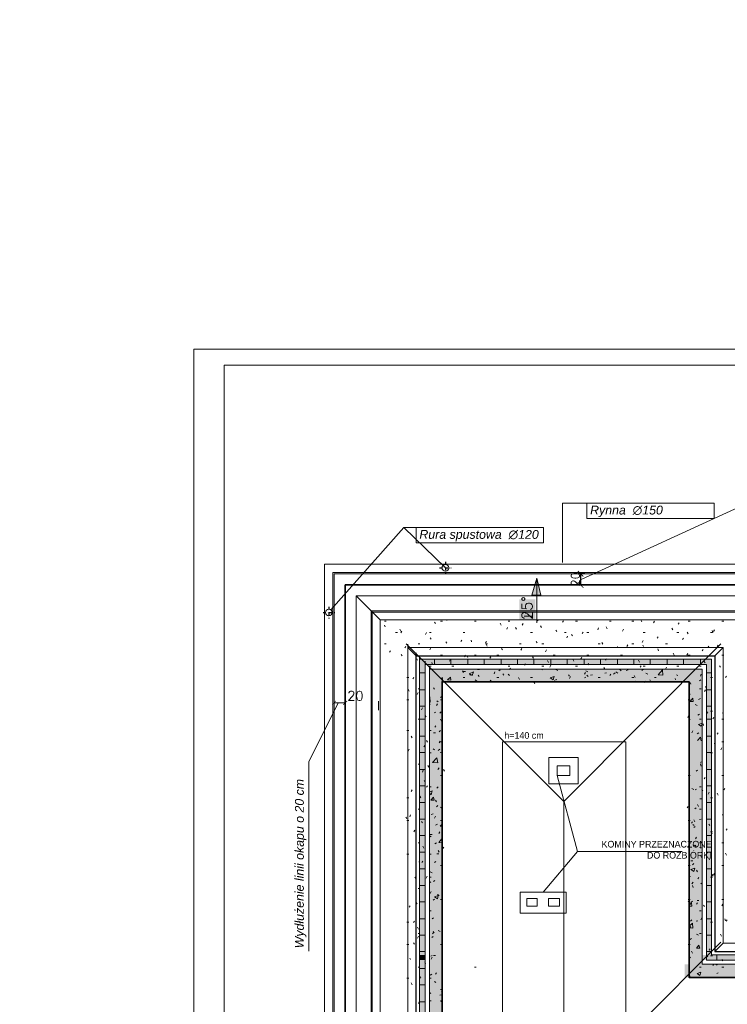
# Model space of a CAD drawing. Header units: millimetres. Extents: x -740 to 33545, y -26688 to 22494.
# Tile 55 of 256: x 8259 to 9537, y 6964 to 8744. Entities that reach past the tile are written whole.
import ezdxf
from ezdxf.lldxf.tags import DXFTag

# ---------------------------------------------------------------- set-up
doc = ezdxf.new("R2010")
doc.units = ezdxf.units.MM
doc.header["$MEASUREMENT"] = 0
doc.linetypes.add('AUSGEZOGEN', pattern=[0])
doc.linetypes.add('STRICHPUNKTX2', pattern=[2, 1, -0.5, 0, -0.5])
doc.layers.get('Defpoints').update_dxf_attribs({"color": 252})
doc.layers.add('_B___I__', color=252, linetype='AUSGEZOGEN')
for name, color, linetype, lineweight in [('A_izolacja', 252, 'Continuous', 9), ('A_l.przerywana', 252, 'ICAD_ISO03W100', 9), ('A_l.widokowa', 252, 'Continuous', 18), ('A_wymiarowanie', 252, 'Continuous', 9), ('k_wyburzenia widoczne', 252, 'PNEUMATIC2', 18), ('l. przerywana', 252, 'ICAD_ISO03W100', 9), ('l.przerywana', 252, 'ICAD_ISO03W100', 5), ('l.widokowa', 252, 'Continuous', 15), ('linia opisowa', 252, 'Continuous', 9), ('Nowe_820-G Rysunki Obrazki_Nr_pióra__1', 252, 'Continuous', 13), ('Nowe_820-G Rysunki Obrazki_Nr_pióra__101', 252, 'Continuous', 5), ('Nowe_820-G Rysunki Obrazki_Nr_pióra__19', 252, 'Continuous', 0), ('Nowe_820-G Rysunki Obrazki_Nr_pióra__22', 252, 'Continuous', 25), ('Nowe_820-G Rysunki Obrazki_Nr_pióra__23', 252, 'Continuous', 15), ('wymiarowanie', 252, 'Continuous', 9)]:
    doc.layers.add(name, color=color, linetype=linetype, lineweight=lineweight)
doc.styles.add('Arial$001H0', font='SIMPLEX')
doc.styles.add('styl1', font='arial.ttf', dxfattribs={"height": 15})
doc.styles.add('styl2', font='simplex.shx')
tags = doc.linetypes.add('ICAD_ISO03W100', pattern=[30, 12, -18]).pattern_tags.tags
tags[6:7] = [DXFTag(74, 4), DXFTag(75, 0), DXFTag(340, '0'), DXFTag(46, 1.0), DXFTag(50, 0.0), DXFTag(44, 0.0), DXFTag(45, 0.0)]
tags[4:5] = [DXFTag(74, 4), DXFTag(75, 0), DXFTag(340, '0'), DXFTag(46, 1.0), DXFTag(50, 0.0), DXFTag(44, 0.0), DXFTag(45, 0.0)]
doc.linetypes.add('PNEUMATIC2', pattern='A,0.5,-0.25,["//",Standard,S=0.2,R=0,X=-0.1,Y=-0.1],-0.25', length=1)
doc.dimstyles.new('Kopia I_1.100', dxfattribs={"dimtxt": 15, "dimasz": 10, "dimexe": 5, "dimexo": 1, "dimgap": 1.5, "dimtad": 1, "dimdec": 1, "dimrnd": 0.5, "dimtxsty": 'styl2', "dimblk": 'ARCHTICK', "dimcen": 5, "dimadec": 0, "dimazin": 0, "dimtfac": 1, "dimtdec": 1, "dimtmove": 0, "dimatfit": 3, "dimldrblk": 'ARCHTICK', "dimfxl": 0, "dimarcsym": 0})
doc.dimstyles.new('Skala 1-100', dxfattribs={"dimtxt": 17, "dimasz": 7, "dimexe": 1, "dimexo": 1, "dimgap": 1.5, "dimtad": 1, "dimdec": 1, "dimrnd": 0.5, "dimtxsty": 'styl2', "dimblk": 'ARCHTICK', "dimcen": 7, "dimadec": 0, "dimazin": 0, "dimtfac": 1, "dimtdec": 1, "dimtmove": 1, "dimatfit": 3, "dimldrblk": 'ARCHTICK', "dimfxl": 0, "dimlwd": -1, "dimlwe": -1, "dimarcsym": 0})

# ---------------------------------------------------------------- blocks, each defined once
blk = doc.blocks.new('_ArchTick')
at = {"color": 0, "linetype": 'ByBlock', "const_width": 0.15}
blk.add_lwpolyline([(-0.5, -0.5), (0.5, 0.5)], dxfattribs=at)
blk = doc.blocks.new('*D1878')
at = {"layer": 'Defpoints', "color": 0}
for p in [(8827.2, 7509.3), (8827.2, 7462.7), (8847.2, 7462.7)]:
    blk.add_point(p, dxfattribs=at)
at = {"layer": 'wymiarowanie', "color": 0}
for p, q in [((8827.2, 7504.3), (8827.2, 7510.3)), ((8847.2, 7504.3), (8847.2, 7510.3)), ((8847.2, 7509.3), (8827.2, 7509.3))]:
    blk.add_line(p, q, dxfattribs=at)
at = {"layer": 'wymiarowanie', "color": 0, "xscale": 7, "yscale": 7, "zscale": 7, "rotation": 180}
blk.add_blockref('_ArchTick', (8827.2, 7509.3), dxfattribs=at)
at = {"layer": 'wymiarowanie', "color": 0, "xscale": 7, "yscale": 7, "zscale": 7}
blk.add_blockref('_ArchTick', (8847.2, 7509.3), dxfattribs=at)
at = {"layer": 'wymiarowanie', "color": 0, "insert": (8865.7, 7522), "char_height": 17, "attachment_point": 5, "style": 'styl2'}
blk.add_mtext('20', dxfattribs=at)
blk = doc.blocks.new('*D1883')
at = {"layer": 'Defpoints', "color": 0}
for p in [(9281.2, 7742.4), (9272.4, 7722.4), (9281.2, 7722.4)]:
    blk.add_point(p, dxfattribs=at)
at = {"layer": 'wymiarowanie', "color": 0, "lineweight": -2}
for p, q in [((9280.2, 7742.4), (9267.4, 7742.4)), ((9272.4, 7742.4), (9272.4, 7722.4)), ((9280.2, 7722.4), (9267.4, 7722.4))]:
    blk.add_line(p, q, dxfattribs=at)
at = {"layer": 'wymiarowanie', "color": 0, "lineweight": -2, "xscale": 10, "yscale": 10, "zscale": 10}
for p, rotation in [((9272.4, 7742.4), 90), ((9272.4, 7722.4), 270)]:
    blk.add_blockref('_ArchTick', p, dxfattribs=dict(at, rotation=rotation))
at = {"layer": 'wymiarowanie', "color": 0, "insert": (9263, 7732.4), "char_height": 15, "attachment_point": 5, "rotation": 90, "style": 'styl2'}
blk.add_mtext('20', dxfattribs=at)

msp = doc.modelspace()

# ---------------------------------------------------------------- hatches: boundary and pattern name
at = {"layer": 'l.widokowa'}
for points in [[(9193.06, 7734.39), (9184.61, 7703.96), (9200.67, 7703.96)], [(9161.79, 7696.36), (9161.79, 7659.16), (9190.53, 7659.16), (9190.53, 7696.36)]]:
    msp.add_hatch(color=256, dxfattribs=at).paths.add_polyline_path(points)
at = {"layer": 'Nowe_820-G Rysunki Obrazki_Nr_pióra__1', "linetype": 'Continuous', "lineweight": 0}
for points in [[(9508.96, 7588.1), (8981.49, 7588.1), (8981.49, 7578.78), (9508.96, 7578.78)], [(8981.49, 7584.58), (8981.49, 7053.72), (8991.65, 7053.72), (8991.65, 7584.58)], [(9499.65, 7053.72), (9508.96, 7053.72), (9508.96, 7584.58), (9499.65, 7584.58)], [(9492.03, 7570.32), (8999.27, 7570.32), (8999.27, 7547.46), (9492.03, 7547.46)], [(8999.27, 7553.25), (8999.27, 7036.78), (9022.13, 7036.78), (9022.13, 7553.25)], [(9468.32, 7036.78), (9492.03, 7036.78), (9492.03, 7553.25), (9468.32, 7553.25)], [(8981.49, 7053.72), (8981.49, 7044.4), (8991.65, 7044.4), (8991.65, 7053.72)], [(9491.66, 7044.4), (9590.72, 7044.4), (9590.72, 7053.72), (9491.66, 7053.72)], [(8981.49, 7044.4), (8981.49, 6196.89), (8991.65, 6196.89), (8991.65, 7044.4)], [(8999.27, 7036.78), (8999.27, 7013.08), (9022.13, 7013.08), (9022.13, 7036.78)], [(9460.33, 7013.08), (9590.72, 7013.08), (9590.72, 7036.78), (9460.33, 7036.78)], [(8999.27, 7013.08), (8999.27, 6228.22), (9022.13, 6228.22), (9022.13, 7013.08)]]:
    msp.add_hatch(color=256, dxfattribs=at).paths.add_polyline_path(points)

# ---------------------------------------------------------------- linework, layer by layer
at = {"layer": '_B___I__', "linetype": 'STRICHPUNKTX2', "ltscale": 5}
for p, q in [((9028.19, 7763.9), (9028.19, 7742.9)), ((9017.69, 7753.4), (9038.69, 7753.4)), ((8807.25, 7672.45), (8828.25, 7672.45)), ((8817.75, 7682.95), (8817.75, 7661.95))]:
    msp.add_line(p, q, dxfattribs=at)
at = {"layer": 'A_izolacja', "lineweight": 35}
msp.add_lwpolyline([(9022.13, 6228.22), (9022.13, 7547.46), (9468.32, 7547.46), (9468.32, 7014.77), (9468.32, 7013.08), (9568.44, 7013.08)], dxfattribs=at)
at = {"layer": 'A_l.przerywana', "lineweight": 35}
msp.add_lwpolyline([(8847.19, 7722.4), (8847.19, 6053.28), (11882.33, 6053.28), (11882.33, 7728.19), (11086.25, 7728.19), (11086.25, 7188.02), (9643.26, 7188.02), (9643.26, 7722.4)], close=True, dxfattribs=at)
at = {"layer": 'A_l.przerywana', "linetype": 'ICAD_ISO03W100', "lineweight": 13}
for points in [[(9580.08, 7702.4), (8867.19, 7702.4)], [(8867.19, 7702.4), (8867.19, 7659.22)], [(8910.37, 7659.22), (8867.19, 7702.4)], [(8867.19, 6116.46), (8867.19, 7665.01)], [(8910.37, 7659.22), (8910.37, 7168.02)], [(9580.08, 7659.22), (8910.37, 7659.22)], [(8910.37, 7659.22), (8910.37, 6116.46)]]:
    msp.add_lwpolyline(points, dxfattribs=at)
at = {"layer": 'A_l.przerywana', "linetype": 'ICAD_ISO03W100', "lineweight": 5}
msp.add_lwpolyline([(8910.37, 7659.22), (8910.37, 6116.46)], dxfattribs=at)
at = {"layer": 'A_l.widokowa'}
for points in [[(8809.69, 7759.9), (8809.69, 6015.78), (11919.83, 6015.78), (11919.83, 7765.69), (11048.75, 7765.69), (11048.75, 7225.52), (9680.76, 7225.52), (9680.76, 7759.9)], [(8824.69, 7744.9), (8824.69, 6030.78), (11904.83, 6030.78), (11904.83, 7750.69), (11063.75, 7750.69), (11063.75, 7210.52), (9665.76, 7210.52), (9665.76, 7744.9)], [(8827.19, 7742.4), (8827.19, 6033.28), (11902.33, 6033.28), (11902.33, 7748.19), (11066.25, 7748.19), (11066.25, 7208.02), (9663.26, 7208.02), (9663.26, 7742.4)], [(8894.25, 7675.33), (8894.25, 6100.34), (11835.26, 6100.34), (11835.26, 7681.13), (11133.32, 7681.13), (11133.32, 7140.95), (9596.19, 7140.95), (9596.19, 7675.33)], [(8896.25, 7673.33), (8896.25, 6102.34), (11833.26, 6102.34), (11833.26, 7679.13), (11135.32, 7679.13), (11135.32, 7138.95), (9594.19, 7138.95), (9594.19, 7673.33)]]:
    msp.add_lwpolyline(points, close=True, dxfattribs=at)
at = {"layer": 'A_wymiarowanie'}
msp.add_line((9456.03, 7240.7), (9266.54, 7240.7), dxfattribs=at)
at = {"layer": 'k_wyburzenia widoczne', "ltscale": 15}
msp.add_line((9268.19, 7410.22), (9268.19, 7362.71), dxfattribs=at)
for points in [[(9215.19, 7362.71), (9268.19, 7362.71), (9268.19, 7410.22), (9215.19, 7410.22)], [(9230.19, 7377.71), (9253.19, 7377.71), (9253.19, 7395.22), (9230.19, 7395.22)]]:
    msp.add_lwpolyline(points, close=True, dxfattribs=at)
for points in [[(9246.4, 7167.22), (9163.43, 7167.22)], [(9163.43, 7167.22), (9163.43, 7129.12)], [(9175.28, 7155.36), (9193.91, 7155.36)], [(9175.28, 7141.82), (9175.28, 7155.36)], [(9193.91, 7155.36), (9193.91, 7141.82)], [(9214.23, 7155.36), (9234.55, 7155.36)], [(9214.23, 7141.82), (9214.23, 7155.36)], [(9234.55, 7155.36), (9234.55, 7141.82)], [(9246.4, 7129.12), (9246.4, 7167.22)], [(9193.91, 7141.82), (9175.28, 7141.82)], [(9234.55, 7141.82), (9214.23, 7141.82)], [(9163.43, 7129.12), (9246.4, 7129.12)]]:
    msp.add_lwpolyline(points, dxfattribs=at)
at = {"layer": 'l. przerywana', "ltscale": 0.2}
for centre in [(9028.19, 7753.4), (8817.75, 7672.45)]:
    msp.add_circle(centre, 6, dxfattribs=at)
at = {"layer": 'l.przerywana'}
for p, q in [((9241.94, 7331.19), (8957.08, 7616.06)), ((9241.94, 7331.19), (9525.95, 7616.06)), ((9241.94, 6791.9), (9241.94, 7331.19)), ((9241.94, 6791.9), (9525.95, 7076.76))]:
    msp.add_line(p, q, dxfattribs=at)
msp.add_lwpolyline([(9904.19, 7702.4), (8867.19, 7702.4), (8867.19, 6073.28), (11862.33, 6073.28), (11862.33, 7708.19), (11106.25, 7708.19), (11106.25, 7168.02), (9904.19, 7168.02), (9904.19, 7702.4), (8867.19, 7702.4)], dxfattribs=at)
msp.add_lwpolyline([(9904.19, 7702.4), (8867.19, 7702.4), (8867.19, 6073.28), (11862.33, 6073.28), (11862.33, 7708.19), (11106.25, 7708.19), (11106.25, 7168.02), (9904.19, 7168.02), (9904.19, 7702.4), (8867.19, 7702.4)], dxfattribs=at)
for points in [[(8910.51, 7659.07), (8910.51, 6116.61), (11819, 6116.61), (11819, 7664.86), (11149.58, 7664.86), (11149.58, 7124.69), (9860.86, 7124.69), (9860.86, 7659.07)], [(9131.06, 7438.52), (9131.06, 6337.16), (11598.45, 6337.16), (11598.45, 7444.31), (11370.13, 7444.31), (11370.13, 6904.14), (9353.84, 6904.14), (9353.84, 7438.52)]]:
    msp.add_lwpolyline(points, close=True, dxfattribs=at)
at = {"layer": 'l.widokowa', "linetype": 'Continuous', "lineweight": 9}
for p, q in [((9193.06, 7654.09), (9193.06, 7734.39)), ((9170.24, 7665.93), (9186.3, 7665.93)), ((8907.36, 7496.23), (8907.36, 7512.29))]:
    msp.add_line(p, q, dxfattribs=at)
msp.add_lwpolyline([(9193.06, 7734.39), (9184.61, 7703.96), (9200.67, 7703.96)], close=True, dxfattribs=at)
at = {"layer": 'Nowe_820-G Rysunki Obrazki_Nr_pióra__101', "linetype": 'Continuous', "lineweight": 5}
for points in [[(8960.32, 7615.06), (8960.32, 6166.41)], [(8975.56, 7594.02), (8960.32, 7609.26)], [(9530.13, 7609.26), (8960.32, 7609.26)], [(9514.89, 7594.02), (9530.13, 7609.26)], [(9530.13, 7074.88), (9530.13, 7609.26)], [(8981.49, 6187.58), (8981.49, 7593.89)], [(8981.49, 7588.1), (9508.96, 7588.1)], [(8991.65, 6196.89), (8991.65, 7584.58)], [(9008.58, 7578.78), (9008.58, 7588.1)], [(9038.21, 7578.78), (9038.21, 7588.1)], [(9068.69, 7578.78), (9068.69, 7588.1)], [(9098.33, 7578.78), (9098.33, 7588.1)], [(9128.81, 7578.78), (9128.81, 7588.1)], [(9158.44, 7578.78), (9158.44, 7588.1)], [(9188.07, 7578.78), (9188.07, 7588.1)], [(9218.55, 7578.78), (9218.55, 7588.1)], [(9248.19, 7578.78), (9248.19, 7588.1)], [(9278.67, 7578.78), (9278.67, 7588.1)], [(9308.3, 7578.78), (9308.3, 7588.1)], [(9338.78, 7578.78), (9338.78, 7588.1)], [(9368.41, 7578.78), (9368.41, 7588.1)], [(9398.05, 7578.78), (9398.05, 7588.1)], [(9428.53, 7578.78), (9428.53, 7588.1)], [(9458.16, 7578.78), (9458.16, 7588.1)], [(9488.64, 7578.78), (9488.64, 7588.1)], [(9508.96, 7588.1), (9508.96, 7053.72)], [(8981.49, 7563.54), (8991.65, 7563.54)], [(8991.65, 7578.78), (9499.65, 7578.78)], [(8999.27, 6205.36), (8999.27, 7576.11)], [(8999.27, 7570.32), (9492.03, 7570.32)], [(9061.07, 7566.08), (9064.46, 7566.08)], [(9071.23, 7561.85), (9078.85, 7565.24)], [(9076.31, 7558.46), (9078.85, 7565.24)], [(9086.47, 7569.47), (9089.86, 7569.47)], [(9124.57, 7566.93), (9127.11, 7568.62)], [(9175.37, 7570.32), (9177.07, 7570.32)], [(9200.77, 7570.32), (9203.31, 7568.62)], [(9227.87, 7569.47), (9231.25, 7567.78)], [(9282.05, 7566.93), (9285.44, 7565.24)], [(9315.92, 7562.7), (9319.31, 7563.54)], [(9332.01, 7561), (9334.55, 7563.54)], [(9336.24, 7565.24), (9339.63, 7562.7)], [(9343.01, 7569.47), (9345.55, 7566.93)], [(9354.87, 7567.78), (9358.25, 7568.62)], [(9382.81, 7567.78), (9386.19, 7570.32)], [(9412.44, 7560.16), (9420.06, 7568.62)], [(9420.91, 7559.31), (9420.06, 7568.62)], [(9492.03, 7570.32), (9492.03, 7036.78)], [(9499.65, 7578.78), (9499.65, 7044.4)], [(9499.65, 7563.54), (9508.96, 7563.54)], [(8999.27, 7557.62), (9000.11, 7557.62)], [(9020.43, 7552.54), (9022.97, 7555.08)], [(9032.29, 7550.84), (9037.37, 7555.92)], [(9032.29, 7550.84), (9038.21, 7550)], [(9038.21, 7550), (9037.37, 7555.92)], [(9071.23, 7561.85), (9076.31, 7558.46)], [(9072.08, 7559.31), (9074.62, 7561)], [(9082.24, 7550.84), (9084.78, 7548.3)], [(9108.49, 7547.46), (9110.18, 7550)], [(9111.03, 7547.46), (9110.18, 7550)], [(9141.51, 7561), (9144.05, 7558.46)], [(9217.71, 7554.23), (9224.48, 7556.77)], [(9217.71, 7554.23), (9222.79, 7550.84)], [(9222.79, 7550.84), (9224.48, 7556.77)], [(9224.48, 7549.15), (9226.17, 7547.46)], [(9227.02, 7550.84), (9229.56, 7551.69)], [(9227.87, 7547.46), (9229.56, 7548.3)], [(9279.51, 7554.23), (9282.05, 7555.92)], [(9283.75, 7559.31), (9286.29, 7556.77)], [(9290.52, 7559.31), (9293.91, 7560.16)], [(9367.57, 7547.46), (9370.95, 7548.3)], [(9370.11, 7547.46), (9370.95, 7548.3)], [(9390.43, 7562.7), (9393.81, 7561)], [(9412.44, 7560.16), (9420.91, 7559.31)], [(9445.46, 7560.16), (9448, 7558.46)], [(9486.95, 7549.15), (9489.49, 7550.84)], [(8981.49, 7533.06), (8991.65, 7533.06)], [(9499.65, 7533.06), (9508.96, 7533.06)], [(8999.27, 7519.52), (9000.11, 7520.36)], [(8999.27, 7511.05), (9000.96, 7510.2)], [(9000.96, 7510.2), (9000.11, 7520.36)], [(9012.81, 7512.74), (9015.35, 7511.05)], [(9019.59, 7518.67), (9022.13, 7521.21)], [(9470.01, 7511.9), (9475.09, 7517.82)], [(9470.01, 7511.9), (9475.94, 7511.9)], [(9475.94, 7511.9), (9475.09, 7517.82)], [(9485.25, 7515.28), (9488.64, 7516.98)], [(8981.49, 7503.43), (8991.65, 7503.43)], [(9007.73, 7491.44), (9011.12, 7492.29)], [(9017.89, 7490.6), (9020.43, 7493.14)], [(9479.33, 7505.97), (9482.71, 7504.28)], [(9499.65, 7503.43), (9508.96, 7503.43)], [(8981.49, 7479.59), (8991.65, 7479.59)], [(9468.32, 7478.74), (9470.01, 7479.59)], [(9484.41, 7487.21), (9486.95, 7488.9)], [(9499.65, 7479.59), (9508.96, 7479.59)], [(9017.05, 7456.73), (9019.59, 7459.27)], [(9485.25, 7470.28), (9492.03, 7472.82)], [(9485.25, 7470.28), (9490.33, 7466.89)], [(9490.33, 7466.89), (9492.03, 7471.12)], [(8981.49, 7449.11), (8991.65, 7449.11)], [(9006.89, 7455.04), (9010.27, 7455.04)], [(9482.71, 7453.34), (9486.1, 7455.04)], [(9483.56, 7441.49), (9488.64, 7447.42)], [(9490.33, 7440.64), (9488.64, 7447.42)], [(9499.65, 7449.11), (9508.96, 7449.11)], [(9006.04, 7426.25), (9008.58, 7424.56)], [(9015.35, 7422.86), (9017.89, 7425.4)], [(9022.13, 7420.32), (9022.13, 7421.17)], [(8981.49, 7419.48), (8991.65, 7419.48)], [(9005.19, 7401.7), (9012.81, 7410.16)], [(9014.51, 7400.85), (9012.81, 7410.16)], [(9018.74, 7419.48), (9021.28, 7420.32)], [(9499.65, 7419.48), (9508.96, 7419.48)], [(8981.49, 7389), (8991.65, 7389)], [(9005.19, 7401.7), (9014.51, 7400.85)], [(9014.51, 7389), (9017.05, 7391.54)], [(9481.02, 7385.61), (9483.56, 7387.3)], [(9499.65, 7389), (9508.96, 7389)], [(8981.49, 7359.36), (8991.65, 7359.36)], [(8999.27, 7347.51), (9004.35, 7350.05)], [(9002.65, 7343.28), (9004.35, 7350.05)], [(9012.81, 7355.13), (9015.35, 7357.67)], [(9473.4, 7354.28), (9476.79, 7352.59)], [(9479.33, 7351.74), (9481.87, 7353.44)], [(9499.65, 7359.36), (9508.96, 7359.36)], [(8999.27, 7345.82), (9002.65, 7343.28)], [(9001.81, 7333.12), (9006.89, 7339.04)], [(9001.81, 7333.12), (9007.73, 7333.12)], [(9007.73, 7333.12), (9006.89, 7339.04)], [(9487.79, 7335.66), (9491.18, 7335.66)], [(8981.49, 7328.88), (8991.65, 7328.88)], [(9011.97, 7321.26), (9014.51, 7323.8)], [(9019.59, 7320.42), (9022.13, 7318.72)], [(9478.48, 7317.88), (9481.02, 7319.57)], [(9499.65, 7328.88), (9508.96, 7328.88)], [(8981.49, 7299.25), (8991.65, 7299.25)], [(9002.65, 7307.72), (9006.04, 7308.56)], [(9486.95, 7298.4), (9490.33, 7299.25)], [(9499.65, 7299.25), (9508.96, 7299.25)], [(9010.27, 7288.24), (9013.66, 7289.94)], [(9018.74, 7286.55), (9022.13, 7289.94)], [(9018.74, 7286.55), (9022.13, 7285.7)], [(9475.09, 7289.09), (9477.63, 7287.4)], [(9476.79, 7284.01), (9479.33, 7285.7)], [(8981.49, 7269.62), (8991.65, 7269.62)], [(8999.27, 7268.77), (9002.65, 7267.08)], [(9000.96, 7271.31), (9004.35, 7271.31)], [(9016.2, 7256.92), (9021.28, 7262.84)], [(9022.13, 7256.07), (9021.28, 7262.84)], [(9499.65, 7269.62), (9508.96, 7269.62)], [(9009.43, 7254.38), (9011.97, 7256.07)], [(9016.2, 7256.92), (9022.13, 7256.07)], [(9475.94, 7250.14), (9478.48, 7251.84)], [(9487.79, 7248.45), (9490.33, 7246.76)], [(8981.49, 7239.14), (8991.65, 7239.14)], [(9012.81, 7236.6), (9016.2, 7236.6)], [(9499.65, 7239.14), (9508.96, 7239.14)], [(8981.49, 7209.5), (8991.65, 7209.5)], [(9008.58, 7220.51), (9011.12, 7222.2)], [(9471.71, 7223.9), (9475.09, 7223.9)], [(9471.71, 7207.81), (9478.48, 7210.35)], [(9471.71, 7207.81), (9476.79, 7204.42)], [(9474.25, 7216.28), (9476.79, 7218.82)], [(9476.79, 7204.42), (9478.48, 7210.35)], [(9499.65, 7209.5), (9508.96, 7209.5)], [(9000.96, 7203.58), (9004.35, 7201.88)], [(9468.32, 7195.96), (9470.86, 7195.11)], [(8981.49, 7179.02), (8991.65, 7179.02)], [(9006.89, 7186.64), (9009.43, 7188.34)], [(9473.4, 7182.41), (9475.94, 7184.95)], [(9489.49, 7183.26), (9492.03, 7181.56)], [(9499.65, 7179.02), (9508.96, 7179.02)], [(9006.04, 7152.78), (9008.58, 7154.47)], [(9008.58, 7158.7), (9015.35, 7161.24)], [(9008.58, 7158.7), (9013.66, 7155.32)], [(9013.66, 7162.94), (9017.05, 7161.24)], [(9013.66, 7155.32), (9015.35, 7161.24)], [(9022.13, 7160.4), (9022.13, 7159.55)], [(8981.49, 7149.39), (8991.65, 7149.39)], [(9468.32, 7143.46), (9472.55, 7147.7)], [(9468.32, 7141.77), (9473.4, 7141.77)], [(9471.71, 7148.54), (9474.25, 7151.08)], [(9473.4, 7141.77), (9472.55, 7147.7)], [(9482.71, 7151.93), (9486.1, 7151.93)], [(9499.65, 7149.39), (9508.96, 7149.39)], [(8981.49, 7118.91), (8991.65, 7118.91)], [(8999.27, 7124.84), (9000.11, 7124.84)], [(9004.35, 7118.91), (9006.89, 7120.6)], [(9022.13, 7127.38), (9022.13, 7128.22)], [(9499.65, 7118.91), (9508.96, 7118.91)], [(9468.32, 7105.36), (9474.25, 7111.29)], [(9468.32, 7102.82), (9475.09, 7101.98)], [(9470.86, 7114.68), (9473.4, 7117.22)], [(9475.09, 7101.98), (9474.25, 7111.29)], [(9481.02, 7114.68), (9484.41, 7115.52)], [(8981.49, 7089.28), (8991.65, 7089.28)], [(9003.5, 7085.04), (9006.04, 7086.74)], [(9015.35, 7097.74), (9018.74, 7096.05)], [(9469.17, 7080.81), (9472.55, 7083.35)], [(9481.87, 7090.97), (9485.25, 7089.28)], [(9499.65, 7089.28), (9508.96, 7089.28)], [(9481.87, 7065.57), (9486.1, 7071.5)], [(9481.87, 7065.57), (9487.79, 7065.57)], [(9487.79, 7065.57), (9486.1, 7071.5)], [(9514.89, 7059.64), (9530.13, 7074.88)], [(9590.72, 7074.88), (9530.13, 7074.88)], [(8981.49, 7059.64), (8991.65, 7059.64)], [(9001.81, 7051.18), (9004.35, 7052.87)], [(9006.89, 7052.87), (9010.27, 7052.87)], [(9468.32, 7046.94), (9470.86, 7049.48)], [(9499.65, 7059.64), (9508.96, 7059.64)], [(9508.96, 7053.72), (9590.72, 7053.72)], [(9518.27, 7044.4), (9518.27, 7053.72)], [(9021.28, 7031.7), (9022.13, 7030.86)], [(9468.32, 7040.17), (9469.17, 7040.17)], [(9492.03, 7036.78), (9590.72, 7036.78)], [(9499.65, 7044.4), (9590.72, 7044.4)], [(9516.58, 7036.78), (9519.12, 7035.09)], [(8981.49, 7029.16), (8991.65, 7029.16)], [(9000.96, 7017.31), (9003.5, 7019)], [(9468.32, 7014.77), (9470.01, 7015.62)], [(9482.71, 7019.85), (9489.49, 7022.39)], [(9482.71, 7019.85), (9487.79, 7016.46)], [(9487.79, 7016.46), (9489.49, 7022.39)], [(9518.27, 7019.85), (9520.81, 7021.54)], [(8981.49, 6999.53), (8991.65, 6999.53)], [(9008.58, 7005.46), (9011.12, 7003.76)], [(8999.27, 6983.44), (9001.81, 6985.14)], [(9017.89, 6980.9), (9021.28, 6981.75)], [(8981.49, 6969.05), (8991.65, 6969.05)], [(9019.59, 6970.74), (9022.13, 6971.59)], [(9019.59, 6970.74), (9022.13, 6969.05)]]:
    msp.add_lwpolyline(points, dxfattribs=at)
at = {"layer": 'Nowe_820-G Rysunki Obrazki_Nr_pióra__19', "linetype": 'Continuous', "lineweight": 0}
for points in [[(8917.99, 7656.68), (8921.37, 7656.68)], [(9010.27, 7652.44), (9008.58, 7654.98)], [(9019.59, 7656.68), (9022.97, 7656.68)], [(9031.44, 7659.22), (9030.59, 7658.37)], [(9080.55, 7656.68), (9083.93, 7656.68)], [(9128.81, 7649.9), (9127.11, 7653.29)], [(9141.51, 7656.68), (9144.89, 7656.68)], [(9168.6, 7652.44), (9166.91, 7649.9)], [(9195.69, 7659.22), (9194.85, 7657.52)], [(9241.41, 7657.52), (9239.72, 7654.98)], [(9263.43, 7656.68), (9266.81, 7656.68)], [(9324.39, 7656.68), (9327.77, 7656.68)], [(9365.03, 7656.68), (9368.41, 7656.68)], [(9382.81, 7655.83), (9381.11, 7659.22)], [(9405.67, 7656.68), (9403.97, 7654.14)], [(9450.54, 7654.14), (9448.85, 7651.6)], [(9466.63, 7656.68), (9470.01, 7656.68)], [(9527.59, 7656.68), (9530.97, 7656.68)], [(8919.68, 7646.52), (8917.99, 7649.9)], [(8938.31, 7636.36), (8941.69, 7636.36)], [(8947.62, 7638.9), (8945.93, 7642.28)], [(8949.31, 7638.9), (8947.62, 7635.51)], [(8994.19, 7636.36), (8992.49, 7632.97)], [(8999.27, 7636.36), (9002.65, 7636.36)], [(9060.23, 7636.36), (9063.61, 7636.36)], [(9140.66, 7645.67), (9138.97, 7642.28)], [(9156.75, 7642.28), (9155.05, 7645.67)], [(9182.15, 7636.36), (9185.53, 7636.36)], [(9201.62, 7645.67), (9199.93, 7648.21)], [(9229.56, 7638.05), (9227.87, 7640.59)], [(9243.11, 7636.36), (9246.49, 7636.36)], [(9276.97, 7637.2), (9275.28, 7634.66)], [(9283.75, 7636.36), (9287.13, 7636.36)], [(9304.91, 7644.82), (9303.22, 7641.44)], [(9320.15, 7643.13), (9318.46, 7646.52)], [(9349.79, 7642.28), (9348.09, 7638.9)], [(9385.35, 7636.36), (9388.73, 7636.36)], [(9438.69, 7641.44), (9436.99, 7643.98)], [(9446.31, 7636.36), (9449.69, 7636.36)], [(9466.63, 7633.82), (9464.93, 7637.2)], [(9507.27, 7636.36), (9510.65, 7636.36)], [(9511.5, 7636.36), (9509.81, 7639.74)], [(9514.04, 7641.44), (9512.35, 7638.05)], [(9002.65, 7624.5), (9000.96, 7627.04)], [(9030.59, 7616.88), (9028.9, 7619.42)], [(9057.69, 7622.81), (9055.99, 7620.27)], [(9075.47, 7619.42), (9074.62, 7622.81)], [(9102.56, 7620.27), (9100.87, 7617.73)], [(9194, 7617.73), (9192.31, 7620.27)], [(9249.03, 7629.58), (9247.34, 7627.04)], [(9257.5, 7630.43), (9255.81, 7632.97)], [(9312.53, 7615.19), (9310.84, 7618.58)], [(9385.35, 7621.96), (9383.65, 7618.58)], [(9412.44, 7628.74), (9410.75, 7626.2)], [(9458.16, 7626.2), (9456.47, 7623.66)], [(8917.99, 7616.04), (8921.37, 7616.04)], [(8928.99, 7603.34), (8927.3, 7600.8)], [(8956.93, 7610.96), (8955.24, 7608.42)], [(8978.95, 7616.04), (8982.33, 7616.04)], [(9001.81, 7608.42), (9000.11, 7605.03)], [(9100.87, 7616.04), (9104.25, 7616.04)], [(9103.41, 7611.8), (9101.71, 7615.19)], [(9131.35, 7605.03), (9129.65, 7607.57)], [(9161.83, 7616.04), (9165.21, 7616.04)], [(9166.06, 7607.57), (9164.37, 7604.18)], [(9202.47, 7616.04), (9205.85, 7616.04)], [(9210.93, 7605.03), (9209.24, 7601.64)], [(9304.07, 7616.04), (9307.45, 7616.04)], [(9340.47, 7608.42), (9338.78, 7610.96)], [(9357.41, 7614.34), (9355.71, 7610.96)], [(9365.03, 7616.04), (9368.41, 7616.04)], [(9386.19, 7610.96), (9384.5, 7613.5)], [(9413.29, 7603.34), (9411.59, 7606.72)], [(9425.99, 7616.04), (9429.37, 7616.04)], [(9441.23, 7595.72), (9439.53, 7599.1)], [(9493.72, 7605.88), (9492.03, 7603.34)], [(9504.73, 7609.26), (9503.03, 7611.8)], [(9520.81, 7613.5), (9519.12, 7610.96)], [(8950.16, 7594.02), (8948.47, 7596.56)], [(8978.1, 7586.4), (8976.41, 7588.94)], [(9005.19, 7578.78), (9003.5, 7582.17)], [(9019.59, 7595.72), (9022.97, 7595.72)], [(9037.37, 7588.1), (9035.67, 7584.71)], [(9064.46, 7595.72), (9062.77, 7592.33)], [(9068.69, 7591.48), (9067, 7594.87)], [(9080.55, 7595.72), (9083.93, 7595.72)], [(9110.18, 7592.33), (9108.49, 7589.79)], [(9121.19, 7595.72), (9124.57, 7595.72)], [(9187.23, 7589.79), (9185.53, 7592.33)], [(9214.32, 7582.17), (9212.63, 7585.56)], [(9222.79, 7595.72), (9226.17, 7595.72)], [(9260.04, 7584.71), (9258.35, 7588.1)], [(9274.43, 7591.48), (9272.74, 7588.94)], [(9283.75, 7595.72), (9287.13, 7595.72)], [(9319.31, 7588.94), (9317.61, 7586.4)], [(9344.71, 7595.72), (9348.09, 7595.72)], [(9378.57, 7583.02), (9376.88, 7586.4)], [(9465.78, 7598.26), (9464.09, 7595.72)], [(9466.63, 7595.72), (9470.01, 7595.72)], [(9497.11, 7581.32), (9495.41, 7583.86)], [(9527.59, 7595.72), (9530.97, 7595.72)], [(8999.27, 7575.4), (9002.65, 7575.4)], [(9009.43, 7580.48), (9007.73, 7577.94)], [(9039.91, 7575.4), (9043.29, 7575.4)], [(9061.07, 7564.39), (9059.38, 7566.93)], [(9117.8, 7565.24), (9116.11, 7561.85)], [(9141.51, 7575.4), (9144.89, 7575.4)], [(9145.74, 7572.01), (9144.05, 7569.47)], [(9172.83, 7579.63), (9171.14, 7577.09)], [(9202.47, 7575.4), (9205.85, 7575.4)], [(9218.55, 7577.09), (9216.86, 7573.7)], [(9263.43, 7575.4), (9266.81, 7575.4)], [(9281.21, 7564.39), (9279.51, 7561)], [(9287.98, 7577.94), (9286.29, 7580.48)], [(9315.92, 7570.32), (9314.23, 7572.86)], [(9381.96, 7576.24), (9380.27, 7573.7)], [(9385.35, 7575.4), (9388.73, 7575.4)], [(9427.68, 7573.7), (9425.99, 7570.32)], [(9446.31, 7575.4), (9449.69, 7575.4)], [(9486.95, 7575.4), (9490.33, 7575.4)], [(9525.05, 7573.7), (9523.35, 7576.24)], [(8958.63, 7555.08), (8962.01, 7555.08)], [(8971.33, 7555.08), (8969.63, 7552.54)], [(9060.23, 7555.08), (9063.61, 7555.08)], [(9089.01, 7556.77), (9087.32, 7559.31)], [(9121.19, 7555.08), (9124.57, 7555.08)], [(9133.89, 7559.31), (9132.19, 7561.85)], [(9161.83, 7551.69), (9160.13, 7555.08)], [(9182.15, 7555.08), (9185.53, 7555.08)], [(9189.77, 7544.07), (9188.07, 7547.46)], [(9226.17, 7549.15), (9224.48, 7546.61)], [(9252.42, 7557.62), (9250.73, 7560.16)], [(9254.11, 7556.77), (9252.42, 7553.38)], [(9304.07, 7555.08), (9307.45, 7555.08)], [(9326.93, 7561), (9325.23, 7558.46)], [(9365.03, 7555.08), (9368.41, 7555.08)], [(9370.95, 7555.08), (9369.26, 7558.46)], [(9389.58, 7548.3), (9387.89, 7545.76)], [(9398.89, 7548.3), (9397.2, 7550.84)], [(9405.67, 7555.08), (9409.05, 7555.08)], [(9443.77, 7550.84), (9442.92, 7553.38)], [(9471.71, 7543.22), (9470.01, 7545.76)], [(9490.33, 7561), (9488.64, 7557.62)], [(9507.27, 7555.08), (9510.65, 7555.08)], [(9536.05, 7557.62), (9534.36, 7555.08)], [(8962.86, 7530.52), (8961.17, 7533.91)], [(8978.95, 7527.98), (8977.25, 7524.6)], [(8978.95, 7534.76), (8982.33, 7534.76)], [(9008.58, 7533.91), (9006.89, 7536.45)], [(9486.95, 7534.76), (9490.33, 7534.76)], [(9497.95, 7533.06), (9496.26, 7529.68)], [(9499.65, 7535.6), (9497.95, 7538.99)], [(8958.63, 7514.44), (8962.01, 7514.44)], [(9019.59, 7514.44), (9022.97, 7514.44)], [(9466.63, 7514.44), (9470.01, 7514.44)], [(9470.01, 7525.44), (9468.32, 7522.9)], [(8986.57, 7500.04), (8984.87, 7496.66)], [(9000.96, 7505.97), (8999.27, 7508.51)], [(9013.66, 7507.66), (9011.97, 7504.28)], [(9502.19, 7490.73), (9500.49, 7493.27)], [(9507.27, 7494.12), (9510.65, 7494.12)], [(8978.95, 7479.59), (8982.33, 7479.59)], [(8993.34, 7483.82), (8991.65, 7486.36)], [(9021.28, 7476.2), (9019.59, 7479.59)], [(9467.47, 7485.52), (9465.78, 7482.98)], [(9486.95, 7479.59), (9490.33, 7479.59)], [(9513.19, 7482.98), (9511.5, 7480.44)], [(9527.59, 7479.59), (9530.97, 7479.59)], [(9530.13, 7488.9), (9528.43, 7491.44)], [(8958.63, 7459.27), (8962.01, 7459.27)], [(8999.27, 7459.27), (9002.65, 7459.27)], [(9011.12, 7467.74), (9009.43, 7465.2)], [(9475.09, 7458.42), (9473.4, 7455.04)], [(9494.57, 7468.58), (9493.72, 7471.12)], [(8967.94, 7445.72), (8966.25, 7449.11)], [(8995.88, 7438.1), (8994.19, 7441.49)], [(9018.74, 7439.8), (9017.05, 7437.26)], [(9019.59, 7438.95), (9022.97, 7438.95)], [(9520.81, 7455.04), (9519.12, 7452.5)], [(9527.59, 7438.95), (9530.97, 7438.95)], [(8962.86, 7425.4), (8961.17, 7422.02)], [(8990.8, 7432.18), (8989.11, 7429.64)], [(9514.89, 7433.02), (9514.04, 7436.41)], [(9527.59, 7427.94), (9525.89, 7424.56)], [(8999.27, 7418.63), (9002.65, 7418.63)], [(9507.27, 7418.63), (9510.65, 7418.63)], [(8978.95, 7398.31), (8982.33, 7398.31)], [(8988.26, 7387.3), (8986.57, 7383.92)], [(8998.42, 7393.23), (8996.73, 7395.77)], [(9026.36, 7385.61), (9024.67, 7389)], [(9490.33, 7402.54), (9488.64, 7400)], [(9490.33, 7394.92), (9488.64, 7398.31)], [(8991.65, 7365.29), (8989.95, 7368.68)], [(9019.59, 7377.99), (9022.97, 7377.99)], [(9466.63, 7377.99), (9470.01, 7377.99)], [(9497.11, 7374.6), (9495.41, 7372.06)], [(9527.59, 7377.99), (9530.97, 7377.99)], [(8967.94, 7351.74), (8966.25, 7349.2)], [(8995.88, 7359.36), (8994.19, 7356.82)], [(8999.27, 7357.67), (9002.65, 7357.67)], [(9486.95, 7357.67), (9490.33, 7357.67)], [(9492.87, 7350.05), (9491.18, 7352.59)], [(9532.67, 7354.28), (9530.97, 7351.74)], [(8958.63, 7337.35), (8962.01, 7337.35)], [(8984.03, 7337.35), (8982.33, 7340.74)], [(9011.97, 7330.58), (9010.27, 7333.12)], [(9504.73, 7347.51), (9503.03, 7344.12)], [(9507.27, 7337.35), (9510.65, 7337.35)], [(9520.81, 7342.43), (9519.12, 7345.82)], [(8978.95, 7317.03), (8982.33, 7317.03)], [(9466.63, 7322.11), (9464.93, 7319.57)], [(9485.25, 7322.11), (9483.56, 7325.5)], [(9486.95, 7317.03), (9490.33, 7317.03)], [(8958.63, 7300.1), (8956.93, 7302.64)], [(8958.63, 7296.71), (8962.01, 7296.71)], [(8965.4, 7306.87), (8963.71, 7303.48)], [(9010.27, 7304.33), (9008.58, 7300.94)], [(9019.59, 7296.71), (9022.97, 7296.71)], [(9466.63, 7296.71), (9470.01, 7296.71)], [(9478.48, 7294.17), (9476.79, 7297.56)], [(9530.13, 7309.41), (9528.43, 7306.02)], [(8973.02, 7278.93), (8971.33, 7276.39)], [(8986.57, 7292.48), (8984.87, 7295.02)], [(9474.25, 7294.17), (9472.55, 7291.63)], [(9505.57, 7287.4), (9503.88, 7289.94)], [(9536.9, 7281.47), (9535.21, 7278.93)], [(9017.89, 7276.39), (9016.2, 7273)], [(9481.87, 7266.23), (9480.17, 7263.69)], [(9507.27, 7276.39), (9510.65, 7276.39)], [(9509.81, 7273.85), (9508.11, 7271.31)], [(8978.95, 7256.07), (8982.33, 7256.07)], [(8989.11, 7246.76), (8987.41, 7250.14)], [(9025.51, 7248.45), (9023.82, 7245.91)], [(9481.02, 7249.3), (9479.33, 7251.84)], [(9486.95, 7256.07), (9490.33, 7256.07)], [(9527.59, 7256.07), (9530.97, 7256.07)], [(8958.63, 7235.75), (8962.01, 7235.75)], [(8999.27, 7235.75), (9002.65, 7235.75)], [(9017.05, 7239.14), (9015.35, 7242.52)], [(9506.42, 7228.98), (9504.73, 7225.59)], [(9536.05, 7234.06), (9534.36, 7237.44)], [(8981.49, 7218.82), (8980.64, 7222.2)], [(8987.41, 7223.05), (8985.72, 7220.51)], [(9019.59, 7215.43), (9022.97, 7215.43)], [(9466.63, 7215.43), (9470.01, 7215.43)], [(9527.59, 7215.43), (9530.97, 7215.43)], [(8974.71, 7191.72), (8973.02, 7194.26)], [(8995.03, 7195.96), (8993.34, 7192.57)], [(8999.27, 7194.26), (9002.65, 7194.26)], [(9483.56, 7203.58), (9481.87, 7206.96)], [(9486.1, 7193.42), (9484.41, 7190.88)], [(9507.27, 7194.26), (9510.65, 7194.26)], [(9511.5, 7195.96), (9509.81, 7199.34)], [(9514.04, 7201.04), (9512.35, 7197.65)], [(8978.95, 7173.94), (8982.33, 7173.94)], [(9001.81, 7184.1), (9000.96, 7186.64)], [(9475.94, 7175.64), (9474.25, 7179.02)], [(9002.65, 7168.02), (9000.96, 7164.63)], [(8964.55, 7142.62), (8962.86, 7140.08)], [(8977.25, 7146), (8975.56, 7148.54)], [(9019.59, 7153.62), (9022.97, 7153.62)], [(9466.63, 7153.62), (9470.01, 7153.62)], [(9468.32, 7148.54), (9466.63, 7151.08)], [(9483.56, 7147.7), (9481.87, 7145.16)], [(9496.26, 7140.92), (9494.57, 7143.46)], [(9527.59, 7153.62), (9530.97, 7153.62)], [(9529.28, 7145.16), (9527.59, 7142.62)], [(8999.27, 7133.3), (9002.65, 7133.3)], [(9486.95, 7133.3), (9490.33, 7133.3)], [(9491.18, 7120.6), (9489.49, 7117.22)], [(9534.36, 7115.52), (9532.67, 7118.91)], [(8958.63, 7112.98), (8962.01, 7112.98)], [(8972.17, 7114.68), (8970.48, 7112.14)], [(8979.79, 7100.28), (8978.1, 7103.67)], [(9471.71, 7102.82), (9470.01, 7105.36)], [(9507.27, 7112.98), (9510.65, 7112.98)], [(9536.9, 7117.22), (9535.21, 7114.68)], [(8979.79, 7087.58), (8978.1, 7084.2)], [(8978.95, 7092.66), (8982.33, 7092.66)], [(9006.89, 7094.36), (9005.19, 7091.82)], [(9007.73, 7093.51), (9006.04, 7096.05)], [(9486.95, 7092.66), (9490.33, 7092.66)], [(9526.74, 7087.58), (9525.05, 7090.97)], [(8958.63, 7072.34), (8962.01, 7072.34)], [(8972.17, 7073.19), (8970.48, 7075.73)], [(9019.59, 7072.34), (9022.97, 7072.34)], [(9466.63, 7072.34), (9470.01, 7072.34)], [(8965.4, 7045.25), (8963.71, 7047.79)], [(9004.35, 7049.48), (9002.65, 7046.1)], [(9474.25, 7057.1), (9472.55, 7060.49)], [(9502.19, 7050.33), (9500.49, 7052.87)], [(9506.42, 7064.72), (9504.73, 7062.18)], [(9507.27, 7052.02), (9510.65, 7052.02)], [(8978.95, 7031.7), (8982.33, 7031.7)], [(8992.49, 7037.63), (8990.8, 7041.02)], [(9080.55, 7031.7), (9083.93, 7031.7)], [(9486.95, 7031.7), (9490.33, 7031.7)], [(9513.19, 7036.78), (9511.5, 7034.24)], [(9529.28, 7042.71), (9527.59, 7045.25)], [(9527.59, 7031.7), (9530.97, 7031.7)], [(8984.03, 7013.92), (8982.33, 7011.38)], [(9011.97, 7021.54), (9010.27, 7019)], [(8958.63, 7011.38), (8962.01, 7011.38)], [(8967.94, 6999.53), (8966.25, 7002.92)], [(8999.27, 7011.38), (9002.65, 7011.38)], [(9019.59, 6991.06), (9022.97, 6991.06)], [(9022.97, 6985.14), (9021.28, 6987.68)], [(8981.49, 6969.05), (8979.79, 6965.66)], [(8999.27, 6970.74), (9002.65, 6970.74)]]:
    msp.add_lwpolyline(points, dxfattribs=at)
at = {"layer": 'Nowe_820-G Rysunki Obrazki_Nr_pióra__22', "linetype": 'Continuous', "lineweight": 25}
for points in [[(8975.56, 6181.65), (8975.56, 7599.82)], [(8975.56, 7594.02), (9514.89, 7594.02)], [(9514.89, 7594.02), (9514.89, 7059.64)], [(9022.13, 7553.25), (9022.13, 6228.22)], [(9022.13, 7547.46), (9468.32, 7547.46)], [(9468.32, 7547.46), (9468.32, 7013.08)], [(9514.89, 7059.64), (9590.72, 7059.64)], [(9468.32, 7013.08), (9590.72, 7013.08)]]:
    msp.add_lwpolyline(points, dxfattribs=at)
at = {"layer": 'Nowe_820-G Rysunki Obrazki_Nr_pióra__23', "linetype": 'Continuous', "lineweight": 15}
for points in [[(8628.59, 8119.48), (8628.59, 5249.28)], [(8628.59, 8119.48), (12728.99, 8119.48)]]:
    msp.add_lwpolyline(points, dxfattribs=at)
at = {"layer": 'wymiarowanie'}
for p, q in [((9283.76, 7869.9), (9239.51, 7869.9)), ((9239.51, 7869.9), (9239.51, 7763.19)), ((9273.42, 7732.32), (9572.38, 7869.78)), ((8952.9, 7825.9), (8821.25, 7677.33)), ((8952.9, 7825.9), (8975.38, 7825.9)), ((8952.9, 7825.9), (9028.19, 7753.4)), ((8781.8, 7402.73), (8834.35, 7509.35)), ((8781.8, 7060.45), (8781.8, 7402.73)), ((9266.54, 7240.7), (9230.19, 7377.71)), ((9266.54, 7240.7), (9204.91, 7167.22))]:
    msp.add_line(p, q, dxfattribs=at)
msp.add_lwpolyline([(8573.71, 8148.27), (8573.71, 5178.27), (12773.71, 5178.27), (12773.71, 8148.27), (8573.71, 8148.27)], dxfattribs=at)
for points in [[(9283.76, 7869.9), (9513.84, 7869.9), (9513.84, 7842.53), (9283.76, 7842.53)], [(8975.38, 7825.9), (9205.46, 7825.9), (9205.46, 7798.53), (8975.38, 7798.53)]]:
    msp.add_lwpolyline(points, close=True, dxfattribs=at)

# ---------------------------------------------------------------- texts
at = {"layer": 'A_wymiarowanie', "insert": (9509.03, 7259.8), "char_height": 12, "width": 223.2778, "attachment_point": 3, "style": 'styl1'}
msp.add_mtext('{\\fCentury Gothic|b0|i0|c238|p34;KOMINY PRZEZNACZONE }{\\fCentury Gothic|b0|i0|c238|p34;DO ROZBIÓRKI}', dxfattribs=at)
at = {"layer": 'l.widokowa', "style": 'Arial$001H0'}
msp.add_text('25°', height=19.247, rotation=90, dxfattribs=at).set_placement((9185.46, 7659.17))
at = {"layer": 'linia opisowa', "char_height": 15.96, "width": 278.7922, "attachment_point": 7}
for s, insert in [('{\\fArial|b0|i1|c238|p0;Rynna  ∅150}', (9289.61, 7844.87)), ('{\\fArial|b0|i1|c238|p0;Rura spustowa  ∅120}', (8981.23, 7800.87))]:
    msp.add_mtext(s, dxfattribs=dict(at, insert=insert))
at = {"layer": 'linia opisowa', "insert": (8777.32, 7065.65), "char_height": 15.96, "width": 406.4755, "attachment_point": 7, "rotation": 90}
msp.add_mtext('{\\fArial|b0|i1|c238|p0;Wydłużenie linii okapu o 20 cm}', dxfattribs=at)
at = {"layer": 'wymiarowanie', "char_height": 12, "attachment_point": 1}
for s, insert, width in [('\\pi452.88074;{\\fCentury Gothic|b0|i0|c238|p34;Parapety zewnętrzne}\\P\\pi223.76474;{\\fCentury Gothic|b0|i0|c238|p34; z blachy stalowej powlekanej w kolorze RAL 7016}', (5416.61, 8743.95), 621.5287), ('\\pi463.76474;{\\fCentury Gothic|b0|i0|c238|p34;Obróbka cokołowa}\\P\\pi223.76474;{\\fCentury Gothic|b0|i0|c238|p34; z blachy stalowej powlekanej w kolorze RAL 7016}', (5416.61, 8645.15), 621.5287), ('{\\fCentury Gothic|b0|i0|c238|p34;h=140 cm}\\P\\pi409.93942;{\\fCentury Gothic|b0|i0|c238|p34;\\H1.00000x; }', (9134.75, 7456.41), 409.9394)]:
    msp.add_mtext(s, dxfattribs=dict(at, insert=insert, width=width))

# ---------------------------------------------------------------- dimensions: what is measured, and where the dimension line sits
at = {"layer": 'wymiarowanie'}
dim = msp.add_linear_dim(base=(9272.38, 7722.4), p1=(9281.19, 7742.4), p2=(9281.19, 7722.4), angle=90, dimstyle='Kopia I_1.100', dxfattribs=at)
dim.commit()
dim.dimension.update_dxf_attribs({"geometry": '*D1883', "text_midpoint": (9272.38, 7732.4), "dimtype": 160})
dim = msp.add_linear_dim(base=(8827.19, 7509.35), p1=(8847.19, 7462.72), p2=(8827.19, 7462.72), angle=180, dimstyle='Skala 1-100', override={"dimfxl": 5}, dxfattribs=at)
dim.commit()
dim.dimension.update_dxf_attribs({"geometry": '*D1878', "text_midpoint": (8865.7, 7511.55), "dimtype": 160})

doc.saveas('drawing.dxf')
